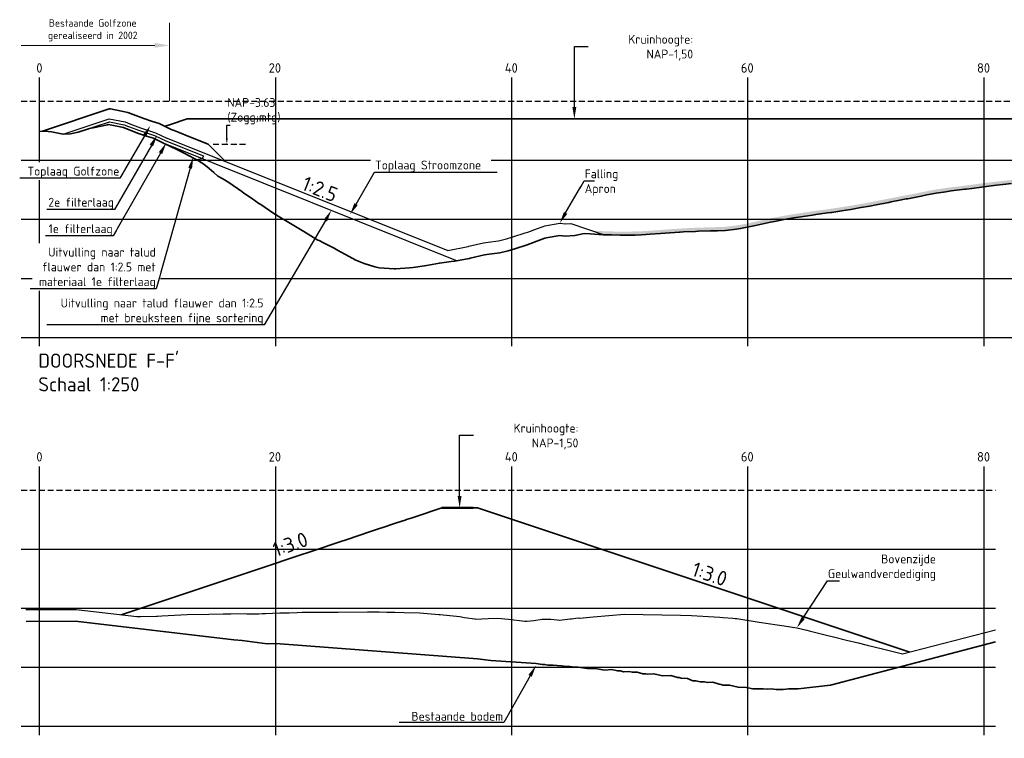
# Model space of a CAD drawing. Header units: metres. Extents: x 52809 to 58512, y 375258 to 377043.
# Tile 6 of 12: x 55645 to 55728, y 376756 to 376817. Entities that reach past the tile are written whole.
import ezdxf
from ezdxf import colors
from ezdxf.entities.mleader import LeaderData, LeaderLine
from ezdxf.math import Vec2, Vec3

# ---------------------------------------------------------------- set-up
doc = ezdxf.new("R2010")
doc.units = ezdxf.units.M
for name, pattern in [('ACAD_ISO08W100', [36, 24, -3, 6, -3]), ('DASHED', [0.75, 0.5, -0.25]), ('DASHED2', [0.375, 0.25, -0.125])]:
    doc.linetypes.add(name, pattern=pattern)
for name, color, linetype in [('B-WA-OB-LWS-2Hs-G', 140, 'DASHED'), ('B-WA-OB-NAP-G', 160, 'DASHED2'), ('N-WA-OB-ONTWERP- UITVULLING-G', 140, 'Continuous'), ('NAP', 10, 'ACAD_ISO08W100'), ('text', 7, 'Continuous')]:
    doc.layers.add(name, color=color, linetype=linetype)
for name, color, linetype, lineweight in [('B-WA-OB-ONTWERP-G', 92, 'Continuous', 25), ('DP-NW-arcering_fijne brueksteen', 252, 'Continuous', 5), ('N-CO-AM-T25', 7, 'Continuous', 25), ('N-WA-OB-BODEM-G', 252, 'Continuous', 35), ('N-WA-OB-BREUKSTEEN-G', 5, 'Continuous', 35), ('N-WA-OB-ONTWERP-EROSIEREMMENDE MAATREGEL-G', 1, 'Continuous', 50), ('N-XX-AL-LANGSPROFIEL-T35', 7, 'Continuous', 35)]:
    doc.layers.add(name, color=color, linetype=linetype, lineweight=lineweight)
doc.styles.add('NLCS-ISO', font='NLCS-ISO.ttf')
doc.styles.get("Standard").update_dxf_attribs({"font": 'NLCS-ISO.ttf'})

msp = doc.modelspace()

# ---------------------------------------------------------------- linework, layer by layer
at = {"linetype": 'Continuous', "lineweight": 18}
for p, q in [((55657.2416, 376810.025), (55657.2416, 376816.6704)), ((55644.6755, 376814.7525), (55655.9916, 376814.7525))]:
    msp.add_line(p, q, dxfattribs=at)
msp.add_solid([(55655.9916, 376814.9609), (55655.9916, 376814.5442), (55657.2416, 376814.7525)])
at = {"layer": 'B-WA-OB-LWS-2Hs-G', "flags": 128}
msp.add_lwpolyline([(55660.9359, 376806.395), (55663.9097, 376806.395)], dxfattribs=at)
at = {"layer": 'B-WA-OB-NAP-G', "ltscale": 2}
msp.add_lwpolyline([(55644.6755, 376810.025), (55790.1042, 376810.025)], dxfattribs=at)
at = {"layer": 'B-WA-OB-ONTWERP-G', "flags": 128}
for points in [[(55648.2273, 376807.2368), (55652.1416, 376808.5415), (55653.4772, 376808.2754), (55653.8745, 376808.1183), (55654.7778, 376807.7725), (55655.4583, 376807.5493), (55656.0698, 376807.3563), (55657.0271, 376806.8965), (55657.0416, 376806.8896), (55680.8157, 376797.3799)], [(55649.7371, 376807.4765), (55652.1577, 376808.2834), (55653.4063, 376808.0346), (55653.7839, 376807.8854), (55654.6941, 376807.5368), (55655.3817, 376807.3113), (55655.9776, 376807.1233), (55656.9189, 376806.6712), (55660.1118, 376805.3922), (55660.0189, 376805.1601), (55659.5355, 376805.0595)], [(55680.8157, 376797.3799), (55682.5495, 376797.7294), (55682.5887, 376797.7395), (55683.8436, 376798.0302), (55684.2487, 376798.0891), (55685.1216, 376798.2106), (55685.8013, 376798.3638), (55686.3338, 376798.5301), (55687.3818, 376798.8738), (55687.5916, 376798.9479), (55688.4142, 376799.251), (55688.882, 376799.4249), (55689.0423, 376799.4694), (55690.2957, 376799.7008), (55690.7853, 376799.6414), (55691.227, 376799.6618), (55694.0506, 376798.7206)]]:
    msp.add_lwpolyline(points, dxfattribs=at)
at = {"layer": 'N-WA-OB-BODEM-G', "linetype": 'Continuous', "lineweight": 35, "ltscale": 2}
for points in [[(55646.2433, 376807.5011), (55646.9602, 376807.4721), (55647.2457, 376807.4314), (55648.2352, 376807.2352), (55648.8576, 376807.2729), (55649.5102, 376807.4055), (55650.4694, 376807.7057), (55650.7853, 376807.783), (55651.9807, 376808.0288), (55652.0603, 376808.0446), (55652.0813, 376808.0437), (55653.3353, 376807.7938), (55653.6932, 376807.6524), (55654.6104, 376807.3012), (55655.3051, 376807.0733), (55655.8854, 376806.8902), (55656.917, 376806.3947), (55657.1604, 376806.2627), (55658.0819, 376805.8136), (55658.4355, 376805.643), (55658.5289, 376805.5913), (55659.7105, 376804.9671), (55660.1408, 376804.6993), (55660.6124, 376804.315), (55660.9855, 376803.9901), (55661.3243, 376803.6791), (55661.7527, 376803.4543), (55662.2606, 376803.1343), (55663.3646, 376802.3694), (55663.5356, 376802.2519), (55664.1831, 376801.8074), (55664.8106, 376801.3764), (55664.9764, 376801.2678), (55666.0857, 376800.5065), (55666.5883, 376800.2088), (55667.3607, 376799.761), (55668.2002, 376799.2611), (55668.6357, 376799.0018), (55669.8121, 376798.2736), (55669.9108, 376798.2193), (55670.2842, 376798.0253), (55671.1858, 376797.5689), (55671.424, 376797.4352), (55672.4608, 376796.8727), (55673.0359, 376796.5742), (55673.7359, 376796.2804), (55674.6478, 376795.9906), (55675.0109, 376795.9112), (55676.2597, 376795.8244), (55676.2859, 376795.8243), (55676.3854, 376795.8328), (55677.561, 376795.9231), (55677.8716, 376795.9567), (55678.836, 376796.0909), (55679.4834, 376796.2013), (55680.111, 376796.3161), (55681.0953, 376796.4499), (55681.3861, 376796.4804), (55682.4866, 376796.6821), (55682.6611, 376796.7119), (55682.7072, 376796.7237), (55683.9361, 376797.0084), (55684.3191, 376797.064), (55685.2112, 376797.1882), (55685.931, 376797.3505), (55686.4862, 376797.5239), (55687.5429, 376797.8705), (55687.7612, 376797.9475), (55688.5877, 376798.2521), (55689.0363, 376798.4188), (55689.1548, 376798.4517), (55690.3113, 376798.6652), (55690.7667, 376798.61), (55691.5863, 376798.6479), (55692.3786, 376798.8274), (55692.8614, 376798.7991), (55693.9904, 376798.7239), (55694.1364, 376798.7159), (55694.6889, 376798.699), (55695.4114, 376798.6745), (55695.6023, 376798.6725), (55696.6865, 376798.6948), (55697.2142, 376798.7098), (55697.9615, 376798.7543), (55698.8261, 376798.8125), (55699.2365, 376798.8452), (55700.438, 376798.9315), (55700.5116, 376798.9373), (55700.7901, 376798.9525), (55701.7866, 376799.0052), (55702.0499, 376799.0109), (55703.0616, 376799.0452), (55703.6618, 376799.0609), (55704.3367, 376799.0869), (55705.2737, 376799.1964), (55705.6117, 376799.2444), (55706.8855, 376799.5049), (55706.8867, 376799.5051), (55706.8912, 376799.5061), (55708.1618, 376799.7879), (55708.4974, 376799.8545), (55709.4368, 376800.0349), (55710.1093, 376800.1536), (55710.7118, 376800.2449), (55711.7212, 376800.39), (55711.9869, 376800.4265), (55712.9924, 376800.5648), (55713.2619, 376800.6015), (55713.3331, 376800.6123), (55714.5369, 376800.7947), (55714.945, 376800.863), (55715.812, 376801.0134), (55716.5569, 376801.1485), (55717.087, 376801.2512), (55718.1688, 376801.4607), (55718.362, 376801.497), (55719.0936, 376801.6399), (55719.6371, 376801.747), (55719.7807, 376801.7708), (55720.9121, 376801.9933), (55721.3925, 376802.0915), (55722.1871, 376802.2392), (55723.0044, 376802.3655), (55723.4622, 376802.4277), (55724.6163, 376802.5665), (55724.7372, 376802.5825), (55725.1948, 376802.6432), (55726.0122, 376802.7516), (55726.2282, 376802.7819), (55727.2873, 376802.9044), (55727.8401, 376802.964), (55728.5623, 376803.0464)], [(55645.0889, 376765.9794), (55649.2837, 376765.9889), (55662.6814, 376764.4086), (55663.3933, 376764.3728), (55665.529, 376764.0914), (55666.2409, 376764.0961), (55683.3266, 376762.8231), (55684.4543, 376762.6614), (55688.3099, 376762.4126), (55688.8097, 376762.3311), (55689.0218, 376762.3181), (55689.2899, 376762.2829), (55689.7337, 376762.2714), (55690.0848, 376762.2327), (55690.4456, 376762.2241), (55690.9018, 376762.162), (55691.1575, 376762.1668), (55691.3598, 376762.1337), (55691.8694, 376762.1062), (55692.6348, 376761.9871), (55693.2932, 376761.9793), (55694.1256, 376761.8627), (55694.717, 376761.8995), (55695.1849, 376761.7972), (55695.429, 376761.7879), (55695.7375, 376761.7197), (55696.1409, 376761.7433), (55696.4599, 376761.6722), (55696.8528, 376761.671), (55697.3494, 376761.537), (55697.5647, 376761.5483), (55697.735, 376761.5118), (55698.2766, 376761.5487), (55699.01, 376761.3602), (55699.7004, 376761.3961), (55700.285, 376761.2377), (55700.4123, 376761.2392), (55700.5731, 376761.1845), (55701.1242, 376761.1511), (55701.5601, 376760.9593), (55701.8361, 376760.9526), (55702.185, 376760.8707), (55702.548, 376760.8754), (55702.8351, 376760.8026), (55703.2599, 376760.8281), (55703.7969, 376760.6567), (55703.9718, 376760.6486), (55704.1101, 376760.5898), (55704.6837, 376760.5841), (55705.4088, 376760.4077), (55706.1075, 376760.3968), (55706.6602, 376760.2794), (55706.8194, 376760.2818), (55707.0207, 376760.2622), (55707.5313, 376760.2759), (55707.9352, 376760.2357), (55708.2432, 376760.2581), (55708.6326, 376760.2264), (55708.9551, 376760.2281), (55709.2103, 376760.2115), (55709.667, 376760.2606), (55710.4853, 376760.2702), (55713.2266, 376760.5941), (55727.2039, 376764.2403)]]:
    msp.add_lwpolyline(points, dxfattribs=at)
at = {"layer": 'N-WA-OB-BREUKSTEEN-G', "color": 160, "linetype": 'Continuous', "lineweight": 35, "ltscale": 2}
msp.add_lwpolyline([(55646.4858, 376807.4913), (55652.1303, 376809.3728), (55652.2415, 376809.3679), (55653.7128, 376809.0748), (55654.1755, 376808.8919), (55655.0557, 376808.5549), (55655.7125, 376808.3394), (55656.3759, 376808.1301), (55657.3864, 376807.6447), (55657.6281, 376807.5372), (55658.0605, 376807.3664), (55658.8802, 376807.045), (55659.014, 376806.9923), (55660.5129, 376806.395), (55661.9803, 376804.915)], dxfattribs=at)
at = {"layer": 'N-WA-OB-ONTWERP- UITVULLING-G', "flags": 128}
msp.add_lwpolyline([(55656.8403, 376806.4316), (55681.6138, 376796.5222)], dxfattribs=at)
at = {"layer": 'N-WA-OB-ONTWERP-EROSIEREMMENDE MAATREGEL-G', "linetype": 'Continuous', "lineweight": 35, "ltscale": 2}
for points in [[(55656.8593, 376807.8979), (55656.8856, 376807.9066), (55657.0406, 376807.9583), (55657.1606, 376807.9983), (55657.3344, 376808.0562), (55658.7407, 376808.525), (55661.9223, 376808.525), (55665.1039, 376808.525), (55668.2855, 376808.525), (55671.4671, 376808.525), (55674.6486, 376808.525), (55677.8302, 376808.525), (55681.0118, 376808.525), (55684.1934, 376808.525), (55687.375, 376808.525), (55690.5566, 376808.525), (55693.7382, 376808.525), (55696.9198, 376808.525), (55700.1014, 376808.525), (55703.2829, 376808.525), (55706.4645, 376808.525), (55709.6461, 376808.525), (55712.8277, 376808.525), (55716.0093, 376808.525), (55719.1909, 376808.525), (55722.3725, 376808.525), (55725.5541, 376808.525), (55728.7357, 376808.525)], [(55653.1464, 376766.5402), (55663.5754, 376770.0166), (55665.1906, 376770.555), (55668.1261, 376771.5334), (55669.3189, 376771.931), (55671.6836, 376772.7193), (55672.2842, 376772.9195), (55674.1802, 376773.5515), (55674.6966, 376773.7236), (55674.7022, 376773.7255), (55675.118, 376773.8641), (55675.2314, 376773.9019), (55676.2993, 376774.2578), (55676.9106, 376774.4616), (55677.1927, 376774.5557), (55677.3138, 376774.596), (55677.7198, 376774.7313), (55677.9796, 376774.818), (55680.32, 376775.5981), (55682.9732, 376775.5981), (55683.32, 376775.5981), (55719.9611, 376763.3844)]]:
    msp.add_lwpolyline(points, dxfattribs=at)
at = {"layer": 'NAP', "color": 8, "linetype": 'ByBlock'}
for p, q in [((55646.2433, 376789.283), (55646.2433, 376812.025)), ((55666.2433, 376789.283), (55666.2433, 376812.025)), ((55686.2433, 376789.283), (55686.2433, 376812.025)), ((55706.2433, 376789.283), (55706.2433, 376812.025)), ((55726.2433, 376789.283), (55726.2433, 376812.025)), ((55646.2433, 376756.356), (55646.2433, 376779.0981)), ((55666.2433, 376756.356), (55666.2433, 376779.0981)), ((55706.2433, 376756.356), (55706.2433, 376779.0981)), ((55726.2433, 376756.356), (55726.2433, 376779.0981))]:
    msp.add_line(p, q, dxfattribs=at)
for points in [[(55644.6755, 376805.025), (55790.1042, 376805.025)], [(55644.6755, 376800.025), (55790.1042, 376800.025)], [(55644.6755, 376795.025), (55790.1042, 376795.025)], [(55644.6755, 376790.025), (55790.1042, 376790.025)], [(55644.6755, 376772.0981), (55727.2039, 376772.0981)], [(55644.6755, 376767.0981), (55727.2039, 376767.0981)], [(55644.6755, 376762.0981), (55727.2039, 376762.0981)], [(55644.6755, 376757.0981), (55727.2039, 376757.0981)]]:
    msp.add_lwpolyline(points, dxfattribs=at)

# ---------------------------------------------------------------- texts
at = {"insert": (55650.743, 376816.0296), "char_height": 0.625, "attachment_point": 5, "style": 'NLCS-ISO'}
msp.add_mtext('\\A1;Bestaande Golfzone \\Pgerealiseerd in 2002', dxfattribs=at)
at = {"layer": 'N-CO-AM-T25', "char_height": 1.25, "attachment_point": 1, "style": 'NLCS-ISO'}
for insert, rotation in [((55665.8533, 376772.5895), 19.70389), ((55701.7776, 376771.0559), 341.518554)]:
    msp.add_mtext_dynamic_manual_height_columns('1:3.0', width=7.117607, gutter_width=1.25, heights=[0], dxfattribs=dict(at, insert=insert, rotation=rotation))
at = {"layer": 'N-XX-AL-LANGSPROFIEL-T35', "color": 7, "linetype": 'Continuous', "lineweight": 25, "insert": (55646.1332, 376785.4565), "char_height": 1.2, "attachment_point": 7, "style": 'NLCS-ISO'}
msp.add_mtext("{\\C256;DOORSNEDE F-F'\\PSchaal 1:250}", dxfattribs=at)
at = {"layer": 'text', "color": 8}
for s, p in [('0', (55645.9626, 376812.4433)), ('20', (55665.6469, 376812.4433)), ('40', (55685.6469, 376812.4433)), ('60', (55705.6469, 376812.4433)), ('80', (55725.6469, 376812.4433)), ('0', (55645.9626, 376779.5164)), ('20', (55665.6469, 376779.5164)), ('60', (55705.6469, 376779.5164)), ('80', (55725.6469, 376779.5164))]:
    msp.add_text(s, height=0.8, dxfattribs=at).set_placement(p)

# ---------------------------------------------------------------- leaders
at = {"layer": 'N-CO-AM-T25'}
ml = msp.add_multileader_mtext('Standard', dxfattribs=at)
ml.set_content('NAP-3.63 (Zogg;mtg)', color=256, style='NLCS-ISO')
ml.set_leader_properties()
ml.build(insert=Vec2(0, 0))
ml.multileader.update_dxf_attribs({"text_left_attachment_type": 5, "dogleg_length": 0.36, "arrow_head_size": 0.5, "scale": 0.1})
ctx = ml.context
ctx.base_point, ctx.scale, ctx.char_height, ctx.arrow_head_size, ctx.landing_gap_size, ctx.plane_origin = Vec3(55662.1367, 376807.9946), 0.1, 0.75, 0.5, 0.009, Vec3(55662.1007, 376806.395)
ctx.left_attachment = 5
notes = []
notes.append((ctx, [(0, (1, 1, 0), (55662.1007, 376807.9946), (1, 0), 0.036, [(0, [(55662.1007, 376806.395)], 0, [])])]))
ctx.mtext.insert, ctx.mtext.width, ctx.mtext.flow_direction = Vec3(55662.1457, 376810.2946), 2.295773, 5
for ctx, leaders in notes:
    for number, flags, end, landing, length, lines in leaders:
        leader = LeaderData()
        leader.index, (leader.has_last_leader_line, leader.has_dogleg_vector, leader.attachment_direction) = number, flags
        leader.last_leader_point, leader.dogleg_vector, leader.dogleg_length = Vec3(end), Vec3(landing), length
        for number, points, colour, breaks in lines:
            line = LeaderLine()
            line.index, line.vertices, line.color, line.breaks = number, Vec3.list(points), colors.encode_raw_color(colour), breaks
            leader.lines.append(line)
        ctx.leaders.append(leader)

# ---------------------------------------------------------------- next in the draw order: leaders
ml = msp.add_multileader_mtext('Standard')
ml.set_content('Kruinhoogte: NAP-1,50', color=256, style='NLCS-ISO')
ml.set_leader_properties()
ml.build(insert=Vec2(0, 0))
ml.multileader.update_dxf_attribs({"text_left_attachment_type": 5, "text_right_attachment_type": 5, "dogleg_length": 0.36, "arrow_head_size": 1, "scale": 0.1})
ctx = ml.context
ctx.base_point, ctx.scale, ctx.char_height, ctx.arrow_head_size, ctx.landing_gap_size, ctx.plane_origin = Vec3(55691.5736, 376814.6691), 0.1, 0.75, 1, 0.009, Vec3(55699.2993, 376816.4801)
ctx.left_attachment, ctx.right_attachment, ctx.text_align_type = 5, 5, 2
notes = []
notes.append((ctx, [(1, (1, 1, 0), (55691.5376, 376814.6691), (1, 0), 0.036, [(0, [(55691.5383, 376808.525)], 0, [])])]))
ctx.mtext.insert, ctx.mtext.width, ctx.mtext.defined_height, ctx.mtext.alignment, ctx.mtext.flow_direction = Vec3(55701.5951, 376815.6441), 11.21716, 3.2341, 3, 5
ctx.mtext.has_bg_fill, ctx.mtext.bg_color, ctx.mtext.bg_scale_factor, ctx.mtext.bg_transparency, ctx.mtext.use_window_bg_color = 1, -1027028792, 1.5, 0, 1
ml = msp.add_multileader_mtext('Standard')
ml.set_content('Toplaag Golfzone', color=256, style='NLCS-ISO')
ml.set_leader_properties()
ml.build(insert=Vec2(0, 0))
ml.multileader.update_dxf_attribs({"text_left_attachment_type": 5, "text_right_attachment_type": 5, "dogleg_length": 0.36, "arrow_head_size": 1, "scale": 0.1})
ctx = ml.context
ctx.base_point, ctx.scale, ctx.char_height, ctx.arrow_head_size, ctx.landing_gap_size, ctx.plane_origin = Vec3(55645.1899, 376803.5037), 0.1, 0.75, 1, 0.009, Vec3(55631.0382, 376809.4429)
ctx.left_attachment, ctx.right_attachment, ctx.text_align_type = 5, 5, 2
notes.append((ctx, [(1, (1, 1, 0), (55653.0439, 376803.5037), (-1, 0), 0.036, [(0, [(55655.6186, 376807.961)], 0, [])])]))
ctx.mtext.insert, ctx.mtext.alignment, ctx.mtext.flow_direction = Vec3(55652.9989, 376804.4787), 3, 5
ctx.mtext.has_bg_fill, ctx.mtext.bg_color, ctx.mtext.bg_scale_factor, ctx.mtext.bg_transparency, ctx.mtext.use_window_bg_color = 1, -1027028792, 1.5, 0, 1
ml = msp.add_multileader_mtext('Standard')
ml.set_content('Toplaag Stroomzone ', color=256, style='NLCS-ISO')
ml.set_leader_properties()
ml.build(insert=Vec2(0, 0))
ml.multileader.update_dxf_attribs({"text_left_attachment_type": 5, "text_right_attachment_type": 5, "dogleg_length": 0.36, "arrow_head_size": 1, "scale": 0.1})
ctx = ml.context
ctx.base_point, ctx.scale, ctx.char_height, ctx.arrow_head_size, ctx.landing_gap_size, ctx.plane_origin = Vec3(55674.6525, 376804.0228), 0.1, 0.75, 1, 0.009, Vec3(55670.2508, 376809.962)
ctx.left_attachment, ctx.right_attachment = 5, 5
notes.append((ctx, [(0, (1, 1, 0), (55674.6165, 376804.0228), (1, 0), 0.036, [(0, [(55672.5438, 376800.4448)], 0, [])])]))
ctx.mtext.insert, ctx.mtext.flow_direction = Vec3(55674.6615, 376804.9978), 5
ctx.mtext.has_bg_fill, ctx.mtext.bg_color, ctx.mtext.bg_scale_factor, ctx.mtext.bg_transparency, ctx.mtext.use_window_bg_color = 1, -1027028792, 1.5, 0, 1
ml = msp.add_multileader_mtext('Standard')
ml.set_content('Falling Apron', color=256, style='NLCS-ISO')
ml.set_leader_properties()
ml.build(insert=Vec2(0, 0))
ml.multileader.update_dxf_attribs({"text_left_attachment_type": 5, "text_right_attachment_type": 5, "dogleg_length": 0.36, "arrow_head_size": 1, "scale": 0.1})
ctx = ml.context
ctx.base_point, ctx.scale, ctx.char_height, ctx.arrow_head_size, ctx.landing_gap_size, ctx.plane_origin = Vec3(55692.4044, 376803.2787), 0.1, 0.75, 1, 0.009, Vec3(55688.0026, 376809.2179)
ctx.left_attachment, ctx.right_attachment = 5, 5
notes.append((ctx, [(0, (1, 1, 0), (55692.3684, 376803.2787), (1, 0), 0.036, [(0, [(55690.2957, 376799.7008)], 0, [])])]))
ctx.mtext.insert, ctx.mtext.width, ctx.mtext.flow_direction = Vec3(55692.4134, 376804.2537), 8.099824, 5
ctx.mtext.has_bg_fill, ctx.mtext.bg_color, ctx.mtext.bg_scale_factor, ctx.mtext.bg_transparency, ctx.mtext.use_window_bg_color = 1, -1027028792, 1.5, 0, 1
ml = msp.add_multileader_mtext('Standard')
ml.set_content('Uitvulling naar talud flauwer dan 1:2.5\\Pmet breuksteen fijne sortering', color=256, style='NLCS-ISO')
ml.set_leader_properties()
ml.build(insert=Vec2(0, 0))
ml.multileader.update_dxf_attribs({"text_left_attachment_type": 5, "text_right_attachment_type": 5, "dogleg_length": 0.36, "arrow_head_size": 1, "scale": 0.1})
ctx = ml.context
ctx.base_point, ctx.scale, ctx.char_height, ctx.arrow_head_size, ctx.landing_gap_size, ctx.plane_origin = Vec3(55647.6485, 376791.0855), 0.1, 0.75, 1, 0.009, Vec3(55643.78, 376797.7581)
ctx.left_attachment, ctx.right_attachment, ctx.text_align_type = 5, 5, 2
notes.append((ctx, [(1, (1, 1, 0), (55665.2525, 376791.0855), (-1, 0), 0.036, [(0, [(55670.95, 376800.7826)], 0, [])])]))
ctx.mtext.insert, ctx.mtext.alignment, ctx.mtext.flow_direction = Vec3(55665.2075, 376793.3105), 3, 5
ctx.mtext.has_bg_fill, ctx.mtext.bg_color, ctx.mtext.bg_scale_factor, ctx.mtext.bg_transparency, ctx.mtext.use_window_bg_color = 1, -1027028792, 1.5, 0, 1
ml = msp.add_multileader_mtext('Standard')
ml.set_content('Kruinhoogte: NAP-1,50', color=256, style='NLCS-ISO')
ml.set_leader_properties()
ml.build(insert=Vec2(0, 0))
ml.multileader.update_dxf_attribs({"text_left_attachment_type": 5, "text_right_attachment_type": 5, "dogleg_length": 0.36, "arrow_head_size": 1, "scale": 0.1})
ctx = ml.context
ctx.base_point, ctx.scale, ctx.char_height, ctx.arrow_head_size, ctx.landing_gap_size, ctx.plane_origin = Vec3(55681.8532, 376781.7422), 0.1, 0.75, 1, 0.009, Vec3(55689.5789, 376783.5532)
ctx.left_attachment, ctx.right_attachment, ctx.text_align_type = 5, 5, 2
notes.append((ctx, [(1, (1, 1, 0), (55681.8172, 376781.7422), (1, 0), 0.036, [(0, [(55681.8179, 376775.5981)], 0, [])])]))
ctx.mtext.insert, ctx.mtext.width, ctx.mtext.defined_height, ctx.mtext.alignment, ctx.mtext.flow_direction = Vec3(55691.8747, 376782.7172), 11.21716, 3.2341, 3, 5
ctx.mtext.has_bg_fill, ctx.mtext.bg_color, ctx.mtext.bg_scale_factor, ctx.mtext.bg_transparency, ctx.mtext.use_window_bg_color = 1, -1027028792, 1.5, 0, 1
ml = msp.add_multileader_mtext('Standard')
ml.set_content('Bovenzijde Geulwandverdediging', color=256, style='NLCS-ISO')
ml.set_leader_properties()
ml.build(insert=Vec2(0, 0))
ml.multileader.update_dxf_attribs({"text_left_attachment_type": 5, "text_right_attachment_type": 5, "dogleg_length": 0.36, "arrow_head_size": 1, "scale": 0.1})
ctx = ml.context
ctx.base_point, ctx.scale, ctx.char_height, ctx.arrow_head_size, ctx.landing_gap_size, ctx.plane_origin = Vec3(55713.0051, 376769.4184), 0.1, 0.75, 1, 0.009, Vec3(55720.7309, 376774.3242)
ctx.left_attachment, ctx.right_attachment, ctx.text_align_type = 5, 5, 2
notes.append((ctx, [(1, (1, 1, 0), (55712.9691, 376769.4184), (1, 0), 0.036, [(0, [(55710.3853, 376765.4395)], 0, [])])]))
ctx.mtext.insert, ctx.mtext.width, ctx.mtext.defined_height, ctx.mtext.alignment, ctx.mtext.flow_direction = Vec3(55722.1641, 376771.6434), 9.572824, 0.1394, 3, 5
ctx.mtext.has_bg_fill, ctx.mtext.bg_color, ctx.mtext.bg_scale_factor, ctx.mtext.bg_transparency, ctx.mtext.use_window_bg_color = 1, -1027028792, 1.5, 0, 1
for ctx, leaders in notes:
    for number, flags, end, landing, length, lines in leaders:
        leader = LeaderData()
        leader.index, (leader.has_last_leader_line, leader.has_dogleg_vector, leader.attachment_direction) = number, flags
        leader.last_leader_point, leader.dogleg_vector, leader.dogleg_length = Vec3(end), Vec3(landing), length
        for number, points, colour, breaks in lines:
            line = LeaderLine()
            line.index, line.vertices, line.color, line.breaks = number, Vec3.list(points), colors.encode_raw_color(colour), breaks
            leader.lines.append(line)
        ctx.leaders.append(leader)

# ---------------------------------------------------------------- next in the draw order: hatches: boundary and pattern name
at = {"layer": 'DP-NW-arcering_fijne brueksteen', "lineweight": 30}
h = msp.add_hatch(dxfattribs=at)
h.set_pattern_fill('GRAVEL', color=256, scale=0.03)
h.set_pattern_definition([(228.0127875, (8.539345, 65.5551), (-6.096000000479, -6.8579999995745), [0.102516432, -10.1491450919]), (184.969741, (8.470765, 65.4789), (9.1439999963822, 0.7620000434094), [0.175921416, -17.416214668]), (132.5104471, (8.295505, 65.46366), (7.620000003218, -8.381999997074), [0.124044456, -12.2804168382]), (267.273689, (7.998325, 65.27316), (0.762000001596, 15.23999999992), [0.160201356, -15.8599312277]), (292.83365418, (7.990705, 65.11314), (-3.810000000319, 9.1439999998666), [0.15709011, -15.5519423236]), (357.273689, (8.051665, 64.96836), (-15.23999999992, 0.762000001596), [0.160201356, -15.8599312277]), (37.69424047, (8.211685, 64.96074), (-9.9059999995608, -7.6200000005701), [0.211858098, -20.9739345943]), (72.25532837, (8.379325, 65.09028), (5.3340000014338, 16.7639999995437), [0.200015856, -19.8015769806]), (121.42956562, (8.440285, 65.28078), (-6.096000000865, 9.9059999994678), [0.1607439, -15.9136637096]), (175.2363583, (8.356465, 65.41794), (8.38199999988, -0.762000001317), [0.183513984, -8.992181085]), (222.3974378, (8.173585, 65.43318), (-9.1439999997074, -8.3820000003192), [0.237323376, -23.4950317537]), (138.81407483, (8.752705, 65.26554), (-5.33399999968, 4.572000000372), [0.081001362, -8.0191697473]), (171.4692344, (8.691745, 65.31888), (9.906000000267, -1.5239999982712), [0.154104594, -15.2563916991]), (225, (8.53934, 65.34174), (-1e-16, -0.762), [0.107762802, -0.9698679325]), (203.19859051, (8.486, 65.43318), (3.810000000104, 1.523999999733), [0.058032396, -5.7451867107]), (291.80140949, (8.43266, 65.41032), (-0.76200000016, 2.285999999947), [0.082069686, -4.021425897]), (30.96375653, (8.46314, 65.33412), (2.286000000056, 1.523999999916), [0.133295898, -4.3098894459]), (161.56505118, (8.57744, 65.4027), (1.52400000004, -0.76199999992), [0.096386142, -2.313269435]), (16.389540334, (7.990705, 65.41032), (7.62, 2.286), [0.1350264, -13.3676480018]), (70.34617594, (8.120245, 65.44842), (-3.048000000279, -8.381999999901), [0.113279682, -11.2146647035]), (293.19859051, (8.57744, 65.5551), (-1.523999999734, 3.810000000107), [0.11606403, -5.6871550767]), (343.61045967, (8.623165, 65.44842), (-7.6200000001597, 2.285999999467), [0.1350264, -13.3676480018]), (339.44395478, (7.990705, 64.93788), (-3.81, 1.524), [0.13021056, -6.380320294]), (294.7751406, (8.112625, 64.89216), (-3.810000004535, 8.381999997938), [0.109101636, -10.8010780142]), (66.80140949, (8.58506, 64.7931), (1.52399999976, 3.810000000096), [0.11606403, -5.6871550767]), (17.35402464, (8.630785, 64.89978), (-9.905999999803, -3.04800000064), [0.127734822, -12.645712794]), (69.44395478, (8.211685, 64.7931), (-1.524000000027, -3.80999999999), [0.06510528, -6.445425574]), (101.309932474, (8.53934, 64.7931), (-0.762, 3.048), [0.03885438, -3.8465984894]), (165.96375653, (8.53172, 64.8312), (2.286, -0.762), [0.15709011, -2.9847163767]), (186.00900596, (8.379325, 64.8693), (7.6199999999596, 0.762000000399), [0.1455801, -14.412409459]), (303.69006753, (8.46314, 65.26554), (-0.76200000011, 1.52399999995), [0.109897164, -2.6375329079]), (353.15722659, (8.524105, 65.1741), (12.9540000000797, -1.5239999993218), [0.191867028, -18.9948027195]), (60.9453959, (8.714605, 65.15124), (-3.048000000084, -5.333999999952), [0.078452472, -7.7668176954]), (90, (8.7527, 65.2198), (-0.762, 0.762), [0.04572, -0.71628]), (120.25643716, (8.364085, 64.89216), (3.047999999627, -5.334000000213), [0.105860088, -10.480182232]), (48.0127875, (8.310745, 64.9836), (6.096000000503, 6.857999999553), [0.205032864, -10.0466286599]), (0, (8.4479, 65.136), (0.762, 0.762), [0.19812, -0.56388]), (325.3048465, (8.646025, 65.136), (7.6200000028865, -5.3339999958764), [0.120482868, -11.9277950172]), (254.0546041, (8.74508, 65.06742), (-0.761999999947, -3.048000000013), [0.110948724, -5.4364950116]), (207.64597536, (8.714605, 64.96074), (-14.478000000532, -7.6199999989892), [0.18064353, -17.8837393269]), (175.42607874, (8.554585, 64.87692), (-9.9059999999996, 0.7619999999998), [0.191108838, -18.9197539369])])
h.paths.add_polyline_path([(55780.5261, 376807.6228), (55776.9443, 376807.5674), (55776.1275, 376807.561), (55775.6692, 376807.5546), (55774.5156, 376807.5384), (55774.3942, 376807.5374), (55773.9348, 376807.5302), (55773.1192, 376807.5174), (55771.8441, 376807.5074), (55771.2918, 376807.4901), (55770.5691, 376807.4585), (55769.6799, 376807.4125), (55769.4645, 376807.4001), (55769.2941, 376807.395), (55768.7526, 376807.3874), (55768.068, 376807.349), (55768.019, 376807.3465), (55767.8336, 376807.3401), (55766.744, 376807.3028), (55766.4561, 376807.2906), (55765.469, 376807.2674), (55764.8442, 376807.2429), (55764.1939, 376807.2053), (55763.2324, 376807.112), (55762.9189, 376807.0816), (55761.7325, 376807.0037), (55761.6205, 376806.9965), (55760.3688, 376806.8775), (55760.0086, 376806.832), (55759.0938, 376806.7334), (55758.3967, 376806.6582), (55757.8188, 376806.6067), (55756.7848, 376806.5307), (55756.5437, 376806.5174), (55755.6313, 376806.4745), (55755.2416, 376806.4568), (55753.9937, 376806.3455), (55753.561, 376806.3103), (55752.7186, 376806.2522), (55751.9491, 376806.1871), (55751.4436, 376806.16), (55750.3372, 376806.1527), (55750.1686, 376806.1547), (55749.5301, 376806.1474), (55748.8935, 376806.1453), (55748.7254, 376806.1329), (55747.1135, 376805.8538), (55746.3435, 376805.7205), (55745.5016, 376805.5682), (55745.0684, 376805.4844), (55743.8897, 376805.2287), (55743.429, 376805.1317), (55742.5184, 376804.9383), (55742.2778, 376804.8929), (55741.2433, 376804.7232), (55740.6659, 376804.6557), (55739.9683, 376804.5828), (55739.054, 376804.5159), (55738.6933, 376804.494), (55737.4222, 376804.4168), (55737.3278, 376804.4075), (55736.1432, 376804.293), (55735.8302, 376804.2602), (55734.8682, 376804.1537), (55734.2184, 376804.0665), (55733.5931, 376803.9864), (55732.6065, 376803.8755), (55732.3181, 376803.8413), (55731.2266, 376803.6948), (55731.0431, 376803.6704), (55730.9946, 376803.664), (55729.768, 376803.5165), (55729.3827, 376803.4642), (55728.493, 376803.3488), (55727.7708, 376803.2664), (55727.218, 376803.2068), (55726.1589, 376803.0844), (55725.9429, 376803.054), (55725.1255, 376802.9456), (55724.547, 376802.8689), (55723.3929, 376802.7301), (55722.9351, 376802.6679), (55722.1178, 376802.5416), (55721.3233, 376802.3939), (55720.8428, 376802.2957), (55719.7114, 376802.0732), (55719.5678, 376802.0494), (55719.0243, 376801.9423), (55718.2927, 376801.7994), (55718.0995, 376801.7632), (55717.0177, 376801.5536), (55716.4876, 376801.4509), (55715.7427, 376801.3158), (55714.8757, 376801.1654), (55714.4676, 376801.0972), (55713.2638, 376800.9147), (55713.1926, 376800.9039), (55712.9231, 376800.8673), (55711.9176, 376800.729), (55711.6519, 376800.6924), (55710.6425, 376800.5473), (55710.04, 376800.456), (55709.3675, 376800.3374), (55708.4281, 376800.1569), (55708.0925, 376800.0903), (55706.8219, 376799.8085), (55706.8174, 376799.8075), (55706.8163, 376799.8073), (55705.5424, 376799.5468), (55705.2044, 376799.4989), (55704.2674, 376799.3893), (55703.5925, 376799.3633), (55702.9923, 376799.3476), (55701.9806, 376799.3133), (55701.7173, 376799.3076), (55700.7208, 376799.2549), (55700.4423, 376799.2397), (55700.3687, 376799.234), (55699.1672, 376799.1476), (55698.7568, 376799.1149), (55697.8922, 376799.0567), (55697.1449, 376799.0123), (55696.6172, 376798.9972), (55695.533, 376798.9749), (55695.3421, 376798.9769), (55694.6196, 376799.0014), (55694.0671, 376799.0184), (55693.0704, 376799.0473), (55694.0544, 376798.7186), (55694.6099, 376798.7016), (55695.3355, 376798.6769), (55695.5346, 376798.6749), (55696.6245, 376798.6973), (55697.1581, 376798.7125), (55697.9112, 376798.7573), (55698.7788, 376798.8157), (55699.1899, 376798.8485), (55700.3911, 376798.9348), (55700.4621, 376798.9403), (55700.7369, 376798.9553), (55701.7285, 376799.0078), (55701.9889, 376799.0134), (55703.0013, 376799.0478), (55703.6022, 376799.0634), (55704.2906, 376799.09), (55705.2428, 376799.2013), (55705.5936, 376799.251), (55706.8804, 376799.5142), (55708.1541, 376799.7967), (55708.4856, 376799.8625), (55709.4219, 376800.0423), (55710.0886, 376800.1599), (55710.6864, 376800.2505), (55711.6937, 376800.3953), (55711.9585, 376800.4318), (55712.9638, 376800.57), (55713.2353, 376800.6069), (55713.3088, 376800.6181), (55714.5149, 376800.8009), (55714.9261, 376800.8697), (55715.7951, 376801.0204), (55716.5429, 376801.156), (55717.0748, 376801.2591), (55718.1557, 376801.4685), (55718.3492, 376801.5048), (55719.082, 376801.6479), (55719.6213, 376801.7542), (55719.7648, 376801.778), (55720.9018, 376802.0015), (55721.3807, 376802.0995), (55722.1682, 376802.2459), (55722.9782, 376802.371), (55723.431, 376802.4326), (55724.5847, 376802.5712), (55724.7074, 376802.5875), (55725.9835, 376802.7568), (55726.197, 376802.7868), (55727.2513, 376802.9087), (55727.8039, 376802.9683), (55728.5293, 376803.051), (55729.4222, 376803.1668), (55729.8061, 376803.219), (55731.0322, 376803.3664), (55731.2663, 376803.3974), (55732.3557, 376803.5437), (55732.6409, 376803.5775), (55733.6289, 376803.6885), (55734.2574, 376803.769), (55734.9047, 376803.8559), (55735.8624, 376803.962), (55736.1732, 376803.9945), (55737.3569, 376804.1089), (55737.4429, 376804.1174), (55737.4613, 376804.1186), (55739.0741, 376804.2166), (55739.9949, 376804.2839), (55740.6989, 376804.3575), (55741.2851, 376804.4261), (55742.3299, 376804.5974), (55742.5774, 376804.6442), (55743.491, 376804.8382), (55743.8553, 376804.9149), (55743.9524, 376804.9354), (55745.1287, 376805.1905), (55745.5568, 376805.2733), (55746.3958, 376805.4251), (55747.1646, 376805.5582), (55748.7621, 376805.8348), (55748.9051, 376805.8454), (55749.5323, 376805.8474), (55750.1685, 376805.8547), (55750.3364, 376805.8527), (55751.4526, 376805.86), (55751.9698, 376805.8877), (55752.7416, 376805.9531), (55753.5835, 376806.0111), (55754.0192, 376806.0466), (55755.1977, 376806.1517), (55755.287, 376806.1585), (55755.6452, 376806.1748), (55756.559, 376806.2178), (55756.804, 376806.2313), (55757.8431, 376806.3076), (55758.4261, 376806.3596), (55759.126, 376806.4351), (55760.0435, 376806.534), (55760.4019, 376806.5793), (55761.6443, 376806.6974), (55761.7519, 376806.7043), (55762.9432, 376806.7825), (55764.2171, 376806.9062), (55764.8588, 376806.9433), (55765.4784, 376806.9676), (55766.466, 376806.9908), (55766.7555, 376807.003), (55767.8439, 376807.0403), (55768.0465, 376807.0473), (55768.7631, 376807.0875), (55769.3006, 376807.0951), (55769.4776, 376807.1003), (55769.6963, 376807.113), (55770.5834, 376807.1588), (55771.3031, 376807.1903), (55771.85, 376807.2075), (55772.906, 376807.2157), (55773.1227, 376807.2174), (55773.9395, 376807.2302), (55774.3977, 376807.2374), (55774.5189, 376807.2384), (55775.6735, 376807.2546), (55776.1307, 376807.261), (55777.5591, 376807.2722), (55781.2087, 376807.3301)])

# ---------------------------------------------------------------- next in the draw order: linework, layer by layer
at = {"layer": 'B-WA-OB-NAP-G', "ltscale": 2}
msp.add_lwpolyline([(55644.6755, 376777.0981), (55727.2039, 376777.0981)], dxfattribs=at)
at = {"layer": 'B-WA-OB-ONTWERP-G'}
msp.add_lwpolyline([(55645.0866, 376766.9794), (55649.3414, 376766.9891), (55654.4837, 376766.3825), (55654.7791, 376766.4037), (55656.1309, 376766.4186), (55656.233, 376766.4198), (55656.6058, 376766.44), (55658.7377, 376766.555), (55660.5813, 376766.5892), (55661.8003, 376766.6113), (55662.449, 376766.6257), (55663.0077, 376766.6389), (55663.7975, 376766.6291), (55664.4466, 376766.621), (55664.8125, 376766.6302), (55665.102, 376766.6371), (55665.2447, 376766.6401), (55665.3886, 376766.644), (55665.9595, 376766.6726), (55666.5877, 376766.7042), (55667.0228, 376766.7031), (55667.389, 376766.7025), (55668.0484, 376766.7309), (55668.4856, 376766.7495), (55669.5433, 376766.7503), (55670.1059, 376766.751), (55671.5311, 376766.7669), (55674.0163, 376766.7954), (55674.4686, 376766.7871), (55675.0034, 376766.7774), (55675.6419, 376766.7744), (55676.3371, 376766.771), (55677.1218, 376766.7458), (55678.4381, 376766.7032), (55680.0633, 376766.5763), (55680.1611, 376766.5686), (55680.4277, 376766.5395), (55681.8417, 376766.3854), (55682.2355, 376766.3236), (55683.0972, 376766.1876), (55683.1651, 376766.1759), (55684.2301, 376766.2274), (55685.0431, 376766.263), (55685.9714, 376766.1558), (55687.3289, 376765.9975), (55687.5113, 376766.008), (55687.8177, 376766.0255), (55688.1096, 376766.0589), (55688.2711, 376766.0779), (55688.6334, 376766.1324), (55688.8199, 376766.1607), (55689.3263, 376766.1678), (55689.5553, 376766.171), (55690.0751, 376766.1179), (55690.2748, 376766.0975), (55690.5066, 376766.1222), (55691.1735, 376766.1933), (55691.3071, 376766.2095), (55691.8587, 376766.2876), (55691.98, 376766.2554), (55691.9909, 376766.2514), (55693.1365, 376766.357), (55695.7865, 376766.6026), (55700.5218, 376766.5103), (55701.466, 376766.4913), (55701.9335, 376766.459), (55703.8507, 376766.3286), (55704.1509, 376766.3129), (55704.9706, 376766.2676), (55705.1618, 376766.2382), (55705.2977, 376766.2174), (55707.2034, 376765.9251), (55708.7136, 376765.6946), (55709.3222, 376765.6014), (55710.3853, 376765.4395), (55711.2265, 376765.2302), (55711.4383, 376765.1778), (55712.8989, 376764.8149), (55713.5003, 376764.6663), (55714.6014, 376764.393), (55715.5623, 376764.1558), (55716.3306, 376763.9653), (55717.6244, 376763.6462), (55718.0836, 376763.5325), (55719.341, 376763.2226), (55727.2039, 376765.2738)], dxfattribs=at)
at = {"layer": 'N-WA-OB-ONTWERP-EROSIEREMMENDE MAATREGEL-G'}
msp.add_lwpolyline([(55680.32, 376775.5981), (55682.9732, 376775.5981)], dxfattribs=at)
at = {"layer": 'NAP', "color": 8, "linetype": 'ByBlock'}
msp.add_line((55686.2433, 376756.356), (55686.2433, 376779.0981), dxfattribs=at)

# ---------------------------------------------------------------- next in the draw order: texts
at = {"layer": 'N-CO-AM-T25', "insert": (55668.8144, 376803.7246), "char_height": 1.25, "attachment_point": 1, "rotation": 338.198591, "style": 'NLCS-ISO'}
msp.add_mtext_dynamic_manual_height_columns('1:2.5', width=7.117607, gutter_width=1.25, heights=[0], dxfattribs=at)
at = {"layer": 'text', "color": 8}
msp.add_text('40', height=0.8, dxfattribs=at).set_placement((55685.6469, 376779.5164))

# ---------------------------------------------------------------- next in the draw order: leaders
ml = msp.add_multileader_mtext('Standard')
ml.set_content('2e filterlaag', color=256, style='NLCS-ISO')
ml.set_leader_properties()
ml.build(insert=Vec2(0, 0))
ml.multileader.update_dxf_attribs({"text_left_attachment_type": 5, "text_right_attachment_type": 5, "dogleg_length": 0.36, "arrow_head_size": 1, "scale": 0.1})
ctx = ml.context
ctx.base_point, ctx.scale, ctx.char_height, ctx.arrow_head_size, ctx.landing_gap_size, ctx.plane_origin = Vec3(55646.9036, 376800.871), 0.1, 0.75, 1, 0.009, Vec3(55630.5768, 376806.8102)
ctx.left_attachment, ctx.right_attachment, ctx.text_align_type = 5, 5, 2
notes = []
notes.append((ctx, [(1, (1, 1, 0), (55652.5826, 376800.871), (-1, 0), 0.036, [(0, [(55656.2047, 376807.1447)], 0, [])])]))
ctx.mtext.insert, ctx.mtext.alignment, ctx.mtext.flow_direction = Vec3(55652.5376, 376801.846), 3, 5
ctx.mtext.has_bg_fill, ctx.mtext.bg_color, ctx.mtext.bg_scale_factor, ctx.mtext.bg_transparency, ctx.mtext.use_window_bg_color = 1, -1027028792, 1.5, 0, 1
for ctx, leaders in notes:
    for number, flags, end, landing, length, lines in leaders:
        leader = LeaderData()
        leader.index, (leader.has_last_leader_line, leader.has_dogleg_vector, leader.attachment_direction) = number, flags
        leader.last_leader_point, leader.dogleg_vector, leader.dogleg_length = Vec3(end), Vec3(landing), length
        for number, points, colour, breaks in lines:
            line = LeaderLine()
            line.index, line.vertices, line.color, line.breaks = number, Vec3.list(points), colors.encode_raw_color(colour), breaks
            leader.lines.append(line)
        ctx.leaders.append(leader)

# ---------------------------------------------------------------- next in the draw order: leaders
ml = msp.add_multileader_mtext('Standard')
ml.set_content('1e filterlaag', color=256, style='NLCS-ISO')
ml.set_leader_properties()
ml.build(insert=Vec2(0, 0))
ml.multileader.update_dxf_attribs({"text_left_attachment_type": 5, "text_right_attachment_type": 5, "dogleg_length": 0.36, "arrow_head_size": 1, "scale": 0.1})
ctx = ml.context
ctx.base_point, ctx.scale, ctx.char_height, ctx.arrow_head_size, ctx.landing_gap_size, ctx.plane_origin = Vec3(55646.9453, 376798.6304), 0.1, 0.75, 1, 0.009, Vec3(55630.4686, 376804.5696)
ctx.left_attachment, ctx.right_attachment, ctx.text_align_type = 5, 5, 2
notes = []
notes.append((ctx, [(1, (1, 1, 0), (55652.4743, 376798.6304), (-1, 0), 0.036, [(0, [(55656.9728, 376806.4998)], 0, [])])]))
ctx.mtext.insert, ctx.mtext.alignment, ctx.mtext.flow_direction = Vec3(55652.4293, 376799.6054), 3, 5
ctx.mtext.has_bg_fill, ctx.mtext.bg_color, ctx.mtext.bg_scale_factor, ctx.mtext.bg_transparency, ctx.mtext.use_window_bg_color = 1, -1027028792, 1.5, 0, 1
ml = msp.add_multileader_mtext('Standard')
ml.set_content('Bestaande bodem', color=256, style='NLCS-ISO')
ml.set_leader_properties()
ml.build(insert=Vec2(0, 0))
ml.multileader.update_dxf_attribs({"text_left_attachment_type": 5, "text_right_attachment_type": 5, "dogleg_length": 0.36, "arrow_head_size": 1, "scale": 0.1})
ctx = ml.context
ctx.base_point, ctx.scale, ctx.char_height, ctx.arrow_head_size, ctx.landing_gap_size, ctx.plane_origin = Vec3(55677.6958, 376757.419), 0.1, 0.75, 1, 0.009, Vec3(55661.5388, 376759.9777)
ctx.left_attachment, ctx.right_attachment, ctx.text_align_type = 5, 5, 2
notes.append((ctx, [(1, (1, 1, 0), (55685.5498, 376757.419), (-1, 0), 0.036, [(0, [(55688.284, 376762.2475)], 0, [])])]))
ctx.mtext.insert, ctx.mtext.alignment, ctx.mtext.flow_direction = Vec3(55685.5048, 376758.319), 3, 5
ctx.mtext.has_bg_fill, ctx.mtext.bg_color, ctx.mtext.bg_scale_factor, ctx.mtext.bg_transparency, ctx.mtext.use_window_bg_color = 1, -1027028792, 1.5, 0, 1
for ctx, leaders in notes:
    for number, flags, end, landing, length, lines in leaders:
        leader = LeaderData()
        leader.index, (leader.has_last_leader_line, leader.has_dogleg_vector, leader.attachment_direction) = number, flags
        leader.last_leader_point, leader.dogleg_vector, leader.dogleg_length = Vec3(end), Vec3(landing), length
        for number, points, colour, breaks in lines:
            line = LeaderLine()
            line.index, line.vertices, line.color, line.breaks = number, Vec3.list(points), colors.encode_raw_color(colour), breaks
            leader.lines.append(line)
        ctx.leaders.append(leader)

# ---------------------------------------------------------------- next in the draw order: leaders
ml = msp.add_multileader_mtext('Standard')
ml.set_content('Uitvulling naar talud \\Pflauwer dan 1:2.5 met \\Pmateriaal 1e filterlaag', color=256, style='NLCS-ISO')
ml.set_leader_properties()
ml.build(insert=Vec2(0, 0))
ml.multileader.update_dxf_attribs({"text_left_attachment_type": 5, "text_right_attachment_type": 5, "dogleg_length": 0.36, "arrow_head_size": 1, "scale": 0.1})
ctx = ml.context
ctx.base_point, ctx.scale, ctx.char_height, ctx.arrow_head_size, ctx.landing_gap_size, ctx.plane_origin = Vec3(55645.9454, 376794.1446), 0.1, 0.75, 1, 0.009, Vec3(55627.4635, 376800.6182)
ctx.left_attachment, ctx.right_attachment, ctx.text_align_type = 5, 5, 2
notes = []
notes.append((ctx, [(1, (1, 1, 0), (55656.1244, 376794.1446), (-1, 0), 0.036, [(0, [(55659.2609, 376805.3117)], 0, [])])]))
ctx.mtext.insert, ctx.mtext.alignment, ctx.mtext.flow_direction = Vec3(55656.0794, 376797.6196), 3, 5
ctx.mtext.has_bg_fill, ctx.mtext.bg_color, ctx.mtext.bg_scale_factor, ctx.mtext.bg_transparency, ctx.mtext.use_window_bg_color = 1, -1027028792, 1.5, 0, 1
for ctx, leaders in notes:
    for number, flags, end, landing, length, lines in leaders:
        leader = LeaderData()
        leader.index, (leader.has_last_leader_line, leader.has_dogleg_vector, leader.attachment_direction) = number, flags
        leader.last_leader_point, leader.dogleg_vector, leader.dogleg_length = Vec3(end), Vec3(landing), length
        for number, points, colour, breaks in lines:
            line = LeaderLine()
            line.index, line.vertices, line.color, line.breaks = number, Vec3.list(points), colors.encode_raw_color(colour), breaks
            leader.lines.append(line)
        ctx.leaders.append(leader)

doc.saveas('drawing.dxf')
